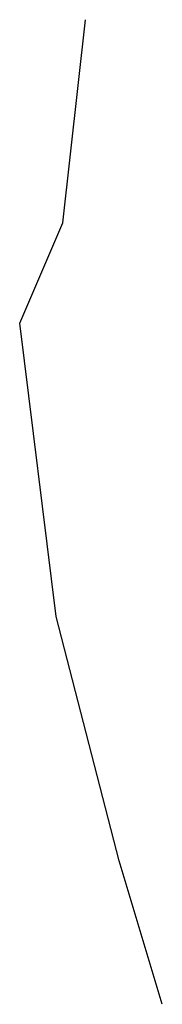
# Model space of a CAD drawing. Header units: feet. Extents: x 719018 to 719253, y 1408267 to 1409888.
import ezdxf

# ---------------------------------------------------------------- set-up
doc = ezdxf.new("R2010")
doc.units = ezdxf.units.FT
doc.header["$LTSCALE"] = 40
doc.header["$MEASUREMENT"] = 0
doc.layers.add('USS 1736 MEANDERS', color=1, linetype='Continuous')

msp = doc.modelspace()

# ---------------------------------------------------------------- linework, layer by layer
at = {"layer": 'USS 1736 MEANDERS'}
for p, q in [((719088.8, 1409553.9), (719126.2, 1409888.4)), ((719017.9, 1409388.3), (719088.8, 1409553.9)), ((719077.7, 1408905.6), (719017.9, 1409388.3)), ((719181.7, 1408503), (719077.7, 1408905.6)), ((719252.7, 1408266.6), (719181.7, 1408503))]:
    msp.add_line(p, q, dxfattribs=at)

doc.saveas('drawing.dxf')
